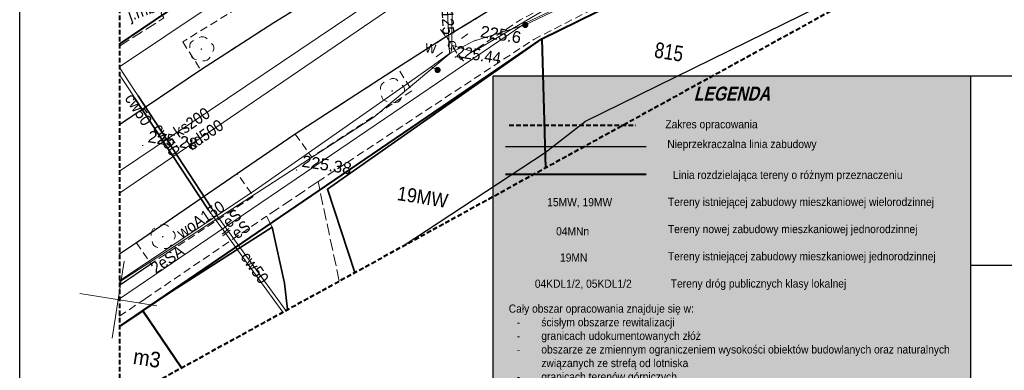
# Model space of a CAD drawing. Extents: x 6551780 to 6552081, y 5572957 to 5573171.
# Tile 12 of 19: x 6551976 to 6552039, y 5572989 to 5573012. Entities that reach past the tile are written whole.
import ezdxf
from ezdxf.enums import TextEntityAlignment as Align

# ---------------------------------------------------------------- set-up
doc = ezdxf.new("R2010")
doc.units = 0
doc.header["$LTSCALE"] = 0.5
for name, pattern in [('1.5_0.5', [2, 1.5, -0.5]), ('2', [0.9, 0.6, -0.3]), ('219-500', [0, 0]), ('mz1.0_0.5', [1.5, 1, -0.5])]:
    doc.linetypes.add(name, pattern=pattern)
for name, color, linetype in [('203-punkt graniczny', 7, 'Continuous'), ('211-numer działki ewidencyjnej', 7, 'Continuous'), ('218-kontur użytku gruntowego', 7, 'Continuous'), ('219-działka ewidencyjna', 7, 'Continuous'), ('312-budynek ewidencyjny', 7, 'Continuous'), ('312-oznaczenie budynku ewidencyjnego-Atr117', 7, 'Continuous'), ('chodnik (powierzchnia)', 7, 'Continuous'), ('drzewo liściaste', 7, 'Continuous'), ('jezdnia', 7, 'Continuous'), ('jezdnia-Atr17', 7, 'Continuous'), ('krawężnik', 7, 'Continuous'), ('latarnia na słupie lub maszcie (punkt)', 7, 'Continuous'), ('obudowa ochronna przewodu', 7, 'Continuous'), ('ogrodzenie trwałe', 7, 'Continuous'), ('OTRN_O', 7, 'Continuous'), ('podpora przewodów', 7, 'Continuous'), ('przewód ciepłowniczy', 7, 'Continuous'), ('przewód ciepłowniczy-Atr1', 7, 'Continuous'), ('przewód elektroenergetyczny (linia)', 7, 'Continuous'), ('przewód elektroenergetyczny (linia)-Atr1', 7, 'Continuous'), ('przewód kanalizacyjny', 7, 'Continuous'), ('przewód kanalizacyjny-Atr1', 7, 'Continuous'), ('przewód telekomunikacyjny (linia)', 7, 'Continuous'), ('przewód wodociągowy', 7, 'Continuous'), ('przewód wodociągowy-Atr1', 7, 'Continuous'), ('rzedna', 7, 'Continuous'), ('rzedna-Atr2', 7, 'Continuous'), ('Strzałka', 7, 'Continuous'), ('WD-549_SZKIC', 7, 'Continuous'), ('zasuwa lub zawór', 7, 'Continuous'), ('zasuwa lub zawór-Atr17', 7, 'Continuous')]:
    doc.layers.add(name, color=color, linetype=linetype)
for name, color, linetype, lineweight, true_color in [('OTRN', 7, 'Continuous', 20, 0x000000), ('OTRS', 7, 'Continuous', 20, 0x000000), ('OTRS_O', 7, 'Continuous', 20, 0x000000), ('PARSI', 7, 'Continuous', 20, 0x000000)]:
    doc.layers.add(name, color=color, linetype=linetype, lineweight=lineweight, true_color=true_color)
doc.styles.add('BDOT', font='Arial.ttf', dxfattribs={"width": 0.9})
doc.styles.get("Standard").update_dxf_attribs({"font": 'arial.ttf', "width": 0.9})
doc.styles.add('Standard1', font='simplex.shx', dxfattribs={"width": 0.8, "oblique": 15.3})
doc.styles.add('UZBROJENIE', font='SIMPLEX', dxfattribs={"width": 0.8, "oblique": 15.00003, "height": 0.9})
doc.linetypes.add('MPNLZ', pattern='A,6,-2,[35,msgB.shx,S=0.016,R=0,X=-1,Y=0],6', length=14)
doc.linetypes.add('OTOO', pattern='A,7.5,[30,msgB.shx,S=1.28,R=0,X=0,Y=0],7.5', length=15)

# ---------------------------------------------------------------- blocks, each defined once
blk = doc.blocks.new('203')
at = {"linetype": 'Continuous', "lineweight": 0}
h = blk.add_hatch(color=0, dxfattribs=at)
edge = h.paths.add_edge_path()
edge.add_arc((0, 0), 0.045, 0, 360)
blk = doc.blocks.new('SM011')
at = {"color": 0, "linetype": 'Continuous', "lineweight": 13}
for p, q in [((-0.53, 0.531), (-0.883, 0.884)), ((0.531, 0.531), (0.884, 0.884)), ((-0.53, -0.53), (-0.883, -0.883)), ((0.531, -0.53), (0.884, -0.883))]:
    blk.add_line(p, q, dxfattribs=at)
blk = doc.blocks.new('US15')
at = {"color": 0, "linetype": 'Continuous', "lineweight": 13}
blk.add_circle((0, 0), 0.25, dxfattribs=at)
blk = doc.blocks.new('PW01')
at = {"linetype": 'Continuous', "lineweight": 13}
h = blk.add_hatch(color=0, dxfattribs=at)
edge = h.paths.add_edge_path()
edge.add_arc((0, 0), 0.045, 0, 360)
blk = doc.blocks.new('US25')
at = {"linetype": 'Continuous', "lineweight": 0}
h = blk.add_hatch(color=0, dxfattribs=at)
edge = h.paths.add_edge_path()
edge.add_arc((0, 0), 0.2, 0, 360)
blk = doc.blocks.new('OP021')
at = {"linetype": 'Continuous', "lineweight": 13}
h = blk.add_hatch(color=0, dxfattribs=at)
edge = h.paths.add_edge_path()
edge.add_arc((0, 0), 0.05, 0, 360)
at = {"color": 0, "linetype": 'Continuous', "lineweight": 13}
for centre, start, end in [((0, 0.4), 49.272, 130.728), ((-0.38, 0.124), 121.308, 202.548), ((0.38, 0.124), 337.452, 58.692), ((-0.235, -0.324), 193.221, 274.871), ((0.235, -0.324), 265.129, 346.779)]:
    blk.add_arc(centre, 0.4, start, end, dxfattribs=at)
blk = doc.blocks.new('mzsk')
at = {"layer": 'PARSI', "color": 0}
for p, q in [((0, -5), (0, 5)), ((5, 0), (-5, 0))]:
    blk.add_line(p, q, dxfattribs=at)
blk = doc.blocks.new('OTRS')
at = {"layer": 'OTRS', "color": 0, "lineweight": -3, "const_width": 0.09}
blk.add_lwpolyline([(-0.04, 0, 1), (0.04, 0, 1)], format="xyb", close=True, dxfattribs=at)
at = {"layer": 'OTRS_O', "color": 0, "style": 'BDOT'}
blk.add_attdef('RZEDNA', (0.51, 0.52), '', height=1.5, dxfattribs=at)
blk = doc.blocks.new('OTRN')
at = {"layer": 'OTRN', "color": 0, "const_width": 0.09}
blk.add_lwpolyline([(-0.04, 0, 1), (0.04, 0, 1)], format="xyb", close=True, dxfattribs=at)
at = {"layer": 'OTRN_O', "color": 0, "style": 'BDOT'}
blk.add_attdef('RZEDNA', (0.51, 0.52), '', height=1.5, dxfattribs=at)
blk = doc.blocks.new('A$C664B2598')
at = {"layer": 'Strzałka', "linetype": 'MPNLZ', "lineweight": 25}
for p, q in [((6551827.812, 5573016.011), (6551852.255, 5573033.234)), ((6551825.562, 5573013.607), (6551827.812, 5573016.011)), ((6551817.513, 5573006.271), (6551825.562, 5573013.607))]:
    blk.add_line(p, q, dxfattribs=at)
at = {"layer": 'Strzałka', "color": 6, "linetype": 'Continuous', "lineweight": 40}
blk.add_line((6551797.51, 5573016.169), (6551810.536, 5573028.425), dxfattribs=at)
for points in [[(6551800.352, 5572998.307), (6551824.21, 5573020.78), (6551845.22, 5573035.6), (6551864.3, 5573049.04), (6551865.007, 5573049.539)], [(6551824.21, 5573020.78), (6551825.742, 5573012.656)]]:
    blk.add_lwpolyline(points, dxfattribs=at)
at = {"layer": 'OTRN', "color": 18, "true_color": 0x000000, "xscale": 0.5, "yscale": 0.5, "zscale": 0.5}
blk.add_blockref('OTRN', (6551820, 5573020, 225.61), dxfattribs=at).add_auto_attribs({'RZEDNA': '225.6'})
at = {"layer": 'OTRS', "color": 18, "true_color": 0x000000, "xscale": 0.5, "yscale": 0.5, "zscale": 0.5}
for p, values in [((6551800, 5573010, 225.28), {'RZEDNA': '225.28'}), ((6551810, 5573010, 225.38), {'RZEDNA': '225.38'})]:
    blk.add_blockref('OTRS', p, dxfattribs=at).add_auto_attribs(values)
at = {"layer": 'Strzałka', "color": 6, "linetype": 'MPNLZ', "lineweight": 40, "insert": (6551816.615, 5573010.012), "char_height": 0.9, "width": 10.24548, "attachment_point": 1}
blk.add_mtext('19MW', dxfattribs=at)
blk = doc.blocks.new('SEDVADV')
at = {"layer": '218-kontur użytku gruntowego', "color": 96, "linetype": 'Continuous', "lineweight": 18, "true_color": 0x008000, "flags": 128}
for points in [[(-0.595, -43.921), (20.415, -29.101)], [(20.415, -29.101), (-0.595, -43.921)], [(-12.805, -55.421), (-0.595, -43.921)], [(-0.595, -43.921), (-12.805, -55.421)], [(-18.245, -60.531), (-12.805, -55.421)], [(-12.805, -55.421), (-18.245, -60.531)], [(-22.425, -64.481), (-18.245, -60.531)], [(-18.245, -60.531), (-22.425, -64.481)], [(-23.135, -65.151), (-22.425, -64.481)], [(-22.425, -64.481), (-23.135, -65.151)]]:
    blk.add_lwpolyline(points, dxfattribs=at)
at = {"layer": '218-kontur użytku gruntowego', "color": 96, "linetype": 'Continuous', "lineweight": 18, "true_color": 0x008000}
for points in [[(0.936, -52.045), (-0.595, -43.921)], [(-0.595, -43.921), (0.936, -52.045)], [(-27.295, -48.536), (-24.775, -46.161)], [(-24.775, -46.161), (-27.295, -48.536)], [(-24.454, -66.395), (-23.135, -65.151)], [(-23.135, -65.151), (-24.454, -66.395)]]:
    blk.add_lwpolyline(points, dxfattribs=at)
at = {"layer": '219-działka ewidencyjna', "color": 7, "linetype": '219-500', "lineweight": 18, "flags": 128}
for points in [[(20.415, -29.101), (-0.595, -43.921)], [(-0.595, -43.921), (-12.805, -55.421)], [(-18.245, -60.531), (-12.805, -55.421)], [(-18.245, -60.531), (-22.425, -64.481)], [(-22.425, -64.481), (-23.135, -65.151)]]:
    blk.add_lwpolyline(points, dxfattribs=at)
at = {"layer": '219-działka ewidencyjna', "color": 7, "linetype": '219-500', "lineweight": 18}
for points in [[(-0.595, -43.921), (0.936, -52.045)], [(-27.295, -48.536), (-24.775, -46.161)], [(-24.454, -66.395), (-23.135, -65.151)]]:
    blk.add_lwpolyline(points, dxfattribs=at)
at = {"layer": '312-budynek ewidencyjny', "color": 7, "linetype": 'Continuous', "lineweight": 50}
for points in [[(-23.135, -65.151), (-24.454, -66.395)], [(-20.1, -68.371), (-23.135, -65.151)]]:
    blk.add_lwpolyline(points, dxfattribs=at)
at = {"layer": 'chodnik (powierzchnia)', "color": 7, "linetype": 'mz1.0_0.5', "lineweight": 18, "flags": 128}
for points in [[(-14.455, 6.019), (-8.345, -34.881), (-23.315, -47.741)], [(-6.655, -44.741), (-5.535, -46.051), (-2.135, -42.931), (25.735, -22.581), (28.185, -20.811), (27.205, -19.491)], [(-15.255, -52.441), (-13.985, -53.731), (-10.275, -50.351), (-8.295, -48.521), (-9.445, -47.211)], [(-23.315, -47.741), (-21.895, -49.331)], [(-24.215, -60.911), (-23.105, -62.111), (-17.275, -56.801), (-18.535, -55.531)]]:
    blk.add_lwpolyline(points, dxfattribs=at)
at = {"layer": 'chodnik (powierzchnia)', "color": 7, "linetype": 'mz1.0_0.5', "lineweight": 18}
for points in [[(-13.335, -55.221), (-1.105, -44.051), (29.075, -22.011), (40.061, -14.232)], [(-24.558, -65.74), (-23.115, -64.381), (-16.245, -57.921)]]:
    blk.add_lwpolyline(points, dxfattribs=at)
at = {"layer": 'jezdnia', "color": 7, "linetype": '1.5_0.5', "lineweight": 18}
for points in [[(-26.489, -53.606), (-21.895, -49.331), (-17.745, -45.601), (-8.925, -38.061), (4.905, -26.951), (5.105, -26.371), (5.715, -25.931), (6.355, -26.001), (19.865, -16.251), (24.225, -13.101), (38.355, -2.887)], [(39.538, -10.749), (27.205, -19.491), (9.505, -32.071), (9.665, -32.321), (8.945, -32.841), (8.755, -32.611), (5.905, -34.681), (3.095, -36.761), (-0.245, -39.411), (-3.695, -42.241), (-6.655, -44.741), (-9.445, -47.211), (-15.255, -52.441), (-18.535, -55.531), (-24.215, -60.911), (-25.182, -61.818)], [(-27.278, -48.646), (-24.755, -46.421), (-24.955, -46.161), (-24.935, -44.321), (-27.811, -45.297)], [(-10.986, -61.298), (-13.335, -55.221), (-16.245, -57.921), (-15.785, -58.561), (-14.445, -61.981), (-13.981, -63.622)]]:
    blk.add_lwpolyline(points, dxfattribs=at)
at = {"layer": 'krawężnik', "color": 7, "linetype": 'Continuous', "lineweight": 25}
for points in [[(39.538, -10.749), (27.205, -19.491), (9.505, -32.071), (9.665, -32.321), (8.945, -32.841), (8.755, -32.611), (5.905, -34.681), (3.095, -36.761), (-0.245, -39.411), (-3.695, -42.241), (-6.655, -44.741), (-9.445, -47.211), (-15.255, -52.441), (-18.535, -55.531), (-24.215, -60.911), (-25.182, -61.818)], [(-26.489, -53.606), (-21.895, -49.331), (-17.745, -45.601), (-8.925, -38.061)], [(-24.871, -63.771), (-23.105, -62.111)]]:
    blk.add_lwpolyline(points, dxfattribs=at)
at = {"layer": 'obudowa ochronna przewodu', "color": 7, "linetype": 'Continuous', "lineweight": 35, "flags": 128}
for points in [[(-25.805, -51.761), (-19.975, -58.131)], [(-25.595, -51.611), (-19.785, -57.991)]]:
    blk.add_lwpolyline(points, dxfattribs=at)
at = {"layer": 'ogrodzenie trwałe', "color": 7, "linetype": 'OTOO', "lineweight": 35}
for points in [[(-10.085, -60.598), (-12.665, -55.601), (-0.595, -43.921), (0.936, -52.045)], [(-13.981, -63.622), (-14.445, -61.981), (-15.785, -58.561), (-21.685, -63.801), (-23.135, -65.151)]]:
    blk.add_lwpolyline(points, dxfattribs=at)
at = {"layer": 'przewód ciepłowniczy', "color": 212, "linetype": 'Continuous', "lineweight": 18, "true_color": 0xd200d2}
for points in [[(-27.062, -50.006), (-25.885, -51.301), (-25.595, -51.611), (-19.785, -57.991), (-18.625, -59.141), (-17.575, -60.201)], [(-26.99, -50.458), (-26.045, -51.491), (-25.805, -51.761), (-19.975, -58.131), (-18.805, -59.291), (-17.755, -60.351)], [(-17.755, -60.351), (-14.26, -63.838)], [(-17.575, -60.201), (-14.072, -63.693)]]:
    blk.add_lwpolyline(points, dxfattribs=at)
at = {"layer": 'przewód elektroenergetyczny (linia)', "color": 1, "linetype": 'Continuous', "lineweight": 18}
for points in [[(-1.765, -43.071), (7.725, -36.591), (18.675, -28.221), (28.645, -22.151), (33.945, -16.921), (36.865, -14.871), (39.777, -12.34)], [(21.355, -24.731), (21.395, -26.031), (15.005, -30.481), (1.455, -40.251), (-4.805, -45.441), (-6.225, -45.241), (-6.195, -45.701), (-10.455, -50.581), (-24.485, -63.181), (-24.905, -63.56)], [(-24.733, -64.642), (-1.765, -43.071)]]:
    blk.add_lwpolyline(points, dxfattribs=at)
at = {"layer": 'przewód elektroenergetyczny (linia)', "color": 1, "linetype": 'Continuous', "lineweight": 18, "flags": 128}
for points in [[(-8.645, -29.441), (-6.225, -45.241)], [(-18.875, -59.501), (-18.505, -59.081)], [(-18.825, -59.611), (-18.405, -59.181)]]:
    blk.add_lwpolyline(points, dxfattribs=at)
at = {"layer": 'przewód kanalizacyjny', "color": 36, "linetype": 'Continuous', "lineweight": 18, "true_color": 0x803300}
for points in [[(-26.02, -56.552), (-9.705, -41.361), (-9.415, -41.091), (-9.095, -40.851), (28.755, -13.291), (38.715, -5.282)], [(38.897, -6.489), (29.355, -14.101), (-8.595, -41.711), (-25.798, -57.944)]]:
    blk.add_lwpolyline(points, dxfattribs=at)
at = {"layer": 'przewód telekomunikacyjny (linia)', "color": 30, "linetype": 'Continuous', "lineweight": 18, "true_color": 0xff9100}
blk.add_lwpolyline([(-27.068, -49.968), (-21.825, -45.091), (-15.665, -39.261), (-9.305, -33.231), (-9.105, -33.031), (-9.085, -33.011), (-8.855, -32.791), (-9.055, -32.501), (-10.435, -30.421), (-12.535, -16.791), (-14.925, -2.341), (-17.025, 10.889), (-20.135, 30.789), (-22.326, 44.425)], dxfattribs=at)
at = {"layer": 'przewód wodociągowy', "color": 5, "linetype": 'Continuous', "lineweight": 18}
for points in [[(-6.305, -45.781), (-4.895, -44.761), (-1.785, -43.221), (7.995, -36.481), (27.705, -21.891), (39.881, -13.034)], [(-24.916, -63.493), (-17.035, -56.201), (-8.535, -48.011), (-7.335, -46.811)]]:
    blk.add_lwpolyline(points, dxfattribs=at)
at = {"layer": 'przewód wodociągowy', "color": 5, "linetype": 'Continuous', "lineweight": 18, "flags": 128}
for points in [[(-6.305, -45.781), (-7.845, -38.321), (-8.605, -33.581), (-9.285, -29.521), (-9.775, -27.101)], [(-7.335, -46.811), (-6.305, -45.781)], [(-7.335, -46.811), (-6.885, -46.951)]]:
    blk.add_lwpolyline(points, dxfattribs=at)
at = {"layer": 'Strzałka', "color": 204, "linetype": '2', "lineweight": 40}
blk.add_lwpolyline([(30.135, 51.769), (-41.655, 41.719), (-23.695, -71.161), (41.065, -20.901)], close=True, dxfattribs=at)
blk.add_blockref('A$C664B2598', (-6551824.805, -5573064.701))
at = {"layer": '203-punkt graniczny', "color": 7, "linetype": 'Continuous', "lineweight": 18}
for p in [(-12.805, -55.421), (-22.425, -64.481)]:
    blk.add_blockref('203', p, dxfattribs=at)
at = {"layer": 'drzewo liściaste', "color": 94, "linetype": 'Continuous', "lineweight": 18}
for p in [(-22.055, -48.011), (-9.555, -48.731), (-22.615, -60.271)]:
    blk.add_blockref('OP021', p, dxfattribs=at)
at = {"layer": 'latarnia na słupie lub maszcie (punkt)', "color": 7, "linetype": 'Continuous', "lineweight": 18}
blk.add_blockref('SM011', (-6.225, -45.241), dxfattribs=at)
at = {"layer": 'PARSI', "xscale": 0.5, "yscale": 0.5, "zscale": 0.5}
blk.add_blockref('mzsk', (-24.805, -64.701), dxfattribs=at)
at = {"layer": 'podpora przewodów', "color": 7, "linetype": 'Continuous', "lineweight": 18}
blk.add_blockref('US15', (-6.225, -45.241), dxfattribs=at)
at = {"layer": 'rzedna', "color": 5, "linetype": 'Continuous', "lineweight": 18, "rotation": 114.98}
blk.add_blockref('PW01', (-5.885, -45.951), dxfattribs=at)
at = {"layer": 'zasuwa lub zawór', "color": 5, "linetype": 'Continuous', "lineweight": 18}
for p, rotation in [((-1.785, -43.221), 142.189), ((-6.885, -46.951), 114.98)]:
    blk.add_blockref('US25', p, dxfattribs=dict(at, rotation=rotation))
at = {"layer": '211-numer działki ewidencyjnej', "color": 7, "linetype": 'Continuous', "lineweight": 18, "width": 0.79}
blk.add_text('815', height=1, dxfattribs=at).set_placement((6.669, -42.973), align=Align.TOP_LEFT)
at = {"layer": '312-oznaczenie budynku ewidencyjnego-Atr117', "color": 7, "width": 0.9}
blk.add_text('m3', height=1, dxfattribs=at).set_placement((-22.39, -68.117), align=Align.MIDDLE_CENTER)
at = {"layer": 'jezdnia-Atr17', "color": 7, "width": 0.9}
blk.add_text('j.mb.', height=0.75, rotation=28.902, dxfattribs=at).set_placement((-26.834, -46.961))
at = {"layer": 'przewód ciepłowniczy-Atr1', "color": 212, "true_color": 0xd200d2, "width": 0.9}
for rotation, p in [(312.408, (-26.173, -51.651)), (312.228, (-24.094, -53.274)), (315.104, (-17.255, -60.521))]:
    blk.add_text('cw50', height=0.75, rotation=rotation, dxfattribs=at).set_placement(p, align=Align.MIDDLE_LEFT)
at = {"layer": 'przewód elektroenergetyczny (linia)-Atr1', "color": 1, "width": 0.9}
for s, rotation, p in [('eS', 48.621, (-18.515, -59.091)), ('2eSA', 43.204, (-22.675, -62.711))]:
    blk.add_text(s, height=0.75, rotation=rotation, dxfattribs=at).set_placement(p)
blk.add_text('eS', height=0.75, rotation=45.674, dxfattribs=at).set_placement((-18.405, -59.181), align=Align.TOP_LEFT)
at = {"layer": 'przewód kanalizacyjny-Atr1', "color": 36, "true_color": 0x803300, "width": 0.9}
for s, rotation, p in [('ks200', 42.958, (-22.855, -53.601)), ('kd500', 43.338, (-21.905, -54.271))]:
    blk.add_text(s, height=0.75, rotation=rotation, dxfattribs=at).set_placement(p, align=Align.MIDDLE_LEFT)
at = {"layer": 'przewód wodociągowy-Atr1', "color": 5, "width": 0.9}
blk.add_text('woA125', height=0.75, rotation=281.664, dxfattribs=at).set_placement((-7.235, -41.271), align=Align.MIDDLE_LEFT)
blk.add_text('woA150', height=0.75, rotation=42.735, dxfattribs=at).set_placement((-21.385, -60.231))
at = {"layer": 'rzedna-Atr2', "color": 36, "true_color": 0x803300, "width": 0.9}
blk.add_text('225.44', height=0.75, dxfattribs=at).set_placement((-5.885, -45.951))
at = {"layer": 'zasuwa lub zawór-Atr17', "color": 5, "width": 0.9}
blk.add_text('w', height=0.75, dxfattribs=at).set_placement((-7.885, -45.951))
blk = doc.blocks.new('efvbfdvb')
at = {"flags": 128}
blk.add_lwpolyline([(-11.202, 8.496), (19.403, 8.496), (19.403, -14.318), (-11.202, -14.318)], close=True, dxfattribs=at)
at = {"layer": 'Strzałka', "color": 18, "linetype": 'MPNLZ', "lineweight": 25, "true_color": 0x000000}
blk.add_line((-1.39, 3.931), (-10.415, 3.931), dxfattribs=at)
at = {"layer": 'Strzałka', "color": 204, "linetype": '2', "lineweight": 40}
blk.add_lwpolyline([(-10.186, 5.325), (-2.057, 5.325)], dxfattribs=at)
at = {"layer": 'Strzałka', "color": 6, "linetype": 'Continuous', "lineweight": 40, "flags": 128}
blk.add_lwpolyline([(-10.415, 2.188), (-1.39, 2.188)], dxfattribs=at)
at = {"insert": (4.101, 7.344, 997.119), "char_height": 0.89467, "width": 30.60544, "attachment_point": 5, "style": 'UZBROJENIE'}
blk.add_mtext('\\fArial|b1|i0|c238|p34;LEGENDA', dxfattribs=at)
at = {"layer": 'Strzałka', "color": 18, "lineweight": 40, "true_color": 0x000000, "attachment_point": 1}
for s, insert, char_height, width in [('Zakres opracowania', (-0.163, 5.648, 332.373), 0.52293, 16.99759), ('Nieprzekraczalna linia zabudowy ', (-0.042, 4.382), 0.52293, 16.99759), ('Tereny nowej zabudowy mieszkaniowej jednorodzinnej', (0, -1.067), 0.52293, 22.30304), ('Tereny istniejącej zabudowy mieszkaniowej jednorodzinnej', (0, -2.81), 0.52293, 22.56606), (' Tereny dróg publicznych klasy lokalnej', (0, -4.553), 0.52293, 21.16824), ('Cały obszar opracowania znajduje się w:\\P\\pxi-3,l4t4;-^Iścisłym obszarze rewitalizacji\\P-^Igranicach udokumentowanych złóż\\P-^Iobszarze ze zmiennym ograniczeniem wysokości obiektów budowlanych oraz naturalnych związanych ze strefą od lotniska\\P-^Igranicach terenów górniczych\\P-^Igranicach obszarów rewitalizacji\\P-^Istrefie "B" pośredniej ochrony konserwatorskiej', (-10.212, -6.162, 332.373), 0.522934, 29.6158)]:
    blk.add_mtext(s, dxfattribs=dict(at, insert=insert, char_height=char_height, width=width))
at = {"layer": 'Strzałka', "color": 18, "lineweight": 40, "true_color": 0x000000, "char_height": 0.52293, "attachment_point": 1}
for s, insert in [('Linia rozdzielająca tereny o różnym przeznaczeniu', (0.322, 2.402)), ('Tereny istniejącej zabudowy mieszkaniowej wielorodzinnej\\P', (0, 0.676))]:
    blk.add_mtext(s, dxfattribs=dict(at, insert=insert))
at = {"layer": 'Strzałka', "color": 6, "attachment_point": 1}
for s, insert, char_height, width in [('15MW, 19MW', (-7.741, 0.659), 0.5229, 5.28658), ('04MNn', (-7.172, -1.208), 0.5229, 9.03268), ('19MN', (-6.921, -2.892), 0.5229, 5.35741), ('04KDL1/2, 05KDL1/2', (-8.537, -4.566), 0.52293, 7.20442)]:
    blk.add_mtext(s, dxfattribs=dict(at, insert=insert, char_height=char_height, width=width))

msp = doc.modelspace()

# ---------------------------------------------------------------- block references
at = {"rotation": 350.9596171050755}
msp.add_blockref('SEDVADV', (6552016.812, 5573053.606), dxfattribs=at)

# ---------------------------------------------------------------- next in the draw order: hatches: boundary and pattern name
at = {"true_color": 0xffffff}
msp.add_hatch(color=7, dxfattribs=at).paths.add_polyline_path([(6552036.811, 5573007.953), (6552006.206, 5573007.953), (6552006.206, 5572985.139), (6552036.811, 5572985.139)])

# ---------------------------------------------------------------- next in the draw order: linework, layer by layer
at = {"color": 0}
msp.add_line((6552036.811, 5573007.953, 858.05), (6552075.763, 5573007.953, 858.05), dxfattribs=at)
at = {"flags": 128}
for points in [[(6551975.83, 5573105.19), (6552080.83, 5573105.19), (6552080.83, 5572956.69), (6551975.83, 5572956.69)], [(6552006.206, 5573007.953), (6552036.811, 5573007.953), (6552036.811, 5572985.139), (6552006.206, 5572985.139)]]:
    msp.add_lwpolyline(points, close=True, dxfattribs=at)
at = {"layer": 'WD-549_SZKIC', "lineweight": 25, "elevation": 858.05}
for points in [[(6552036.811, 5573007.953), (6552036.811, 5572968.977)], [(6552036.811, 5572995.807), (6552056.247, 5572995.807), (6552071.32, 5572995.807), (6552075.763, 5572995.807)]]:
    msp.add_lwpolyline(points, dxfattribs=at)

# ---------------------------------------------------------------- next in the draw order: block references
msp.add_blockref('efvbfdvb', (6552017.408, 5572999.457, -139.069))

# ---------------------------------------------------------------- next in the draw order: texts
at = {"layer": 'WD-549_SZKIC', "lineweight": 25, "insert": (6552056.355, 5573002.73, 858.05), "char_height": 0.815174, "width": 40.79762, "attachment_point": 2, "style": 'Standard1'}
msp.add_mtext('\\fArial|b1|i0|c238|p34;\\Q15;\\A1;Województwo: śląskie, Powiat: m. Gliwice, Jedn. ewid: 246601_1 Gliwice\\P^IObręb ewid.: 0051 Sośnica, Gmina Gliwice\\PGliwice, ul. Skarbnika 35, dz. ewid.:709', dxfattribs=at)

doc.saveas('drawing.dxf')
